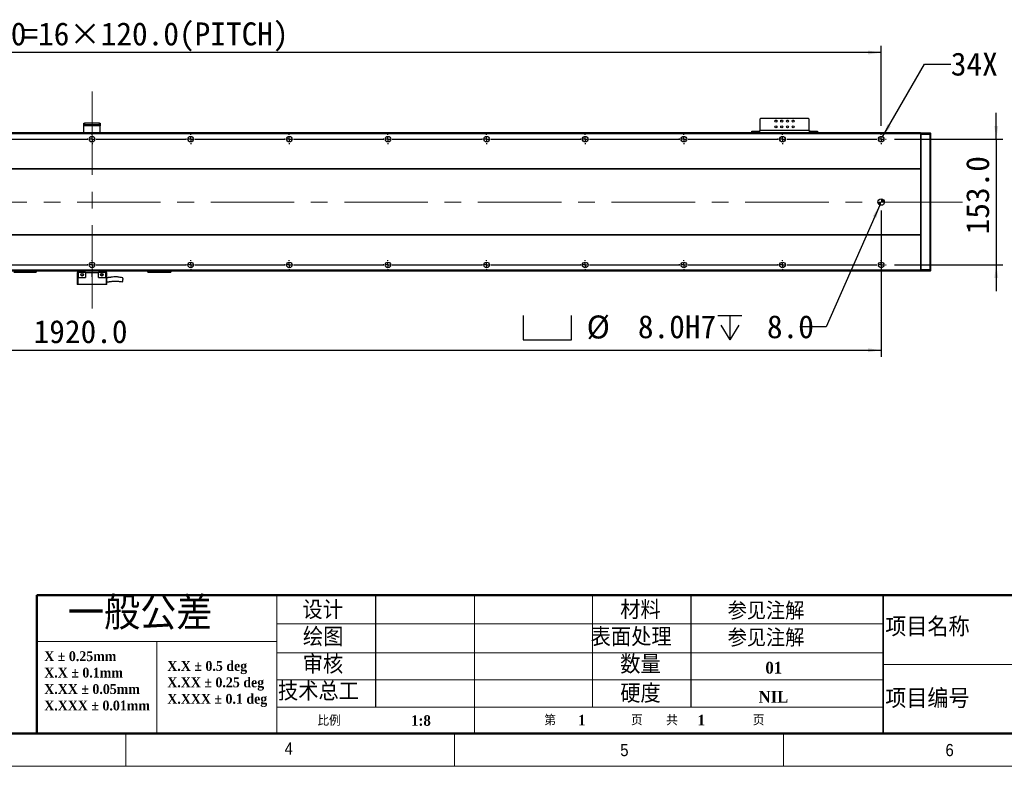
# Model space of a CAD drawing. Header units: millimetres. Extents: x 40 to 3320, y 40 to 2336.
# Tile 4 of 9: x 1151 to 2349, y 40 to 948. Entities that reach past the tile are written whole.
import ezdxf

# ---------------------------------------------------------------- set-up
doc = ezdxf.new("R2010")
doc.units = ezdxf.units.MM
doc.header["$LTSCALE"] = 8
doc.linetypes.add('CENTERX2', pattern=[20.32, 12.7, -2.54, 2.54, -2.54])
doc.layers.add('DIMNS', color=7, linetype='Continuous')
doc.styles.add('SLDTEXTSTYLE0', font='Gothic.ttf', dxfattribs={"width": 0.913})
doc.styles.add('SLDTEXTSTYLE1', font='timesbd.ttf', dxfattribs={"width": 0.933})
doc.styles.add('SLDTEXTSTYLE2', font='txt', dxfattribs={"bigfont": 'bigfont'})
doc.styles.add('SLDTEXTSTYLE3', font='txt', dxfattribs={"bigfont": 'bigfont'})
doc.styles.add('SLDTEXTSTYLE7', font='txt')
doc.dimstyles.new('SLDDIMSTYLE0', dxfattribs={"dimtxt": 28, "dimasz": 16, "dimexe": 0, "dimexo": 0.0625, "dimgap": 7, "dimtad": 2, "dimdec": 1, "dimrnd": 1e-09, "dimzin": 4, "dimdsep": 46, "dimtxsty": 'SLDTEXTSTYLE7', "dimsah": 1, "dimcen": 0.09, "dimadec": 0, "dimazin": 1, "dimtfac": 1, "dimtdec": 1, "dimtmove": 0, "dimatfit": 0, "dimfxl": 0, "dimfrac": 2, "dimtolj": 1, "dimtzin": 12, "dimarcsym": 0})
doc.dimstyles.new('SLDDIMSTYLE2', dxfattribs={"dimtxt": 28, "dimasz": 16, "dimexe": 0, "dimexo": 0.0625, "dimgap": 7, "dimtad": 0, "dimtih": 1, "dimtoh": 1, "dimdec": 1, "dimrnd": 1e-09, "dimzin": 4, "dimdsep": 46, "dimtxsty": 'SLDTEXTSTYLE7', "dimsah": 1, "dimcen": 0, "dimadec": 0, "dimazin": 1, "dimtfac": 1, "dimtdec": 1, "dimtofl": 0, "dimtmove": 0, "dimatfit": 3, "dimfxl": 0, "dimfrac": 2, "dimtolj": 1, "dimtzin": 12, "dimarcsym": 0})
doc.dimstyles.new('SLDDIMSTYLE3', dxfattribs={"dimtxt": 28, "dimasz": 16, "dimexe": 0, "dimexo": 0.0625, "dimgap": 7, "dimtad": 2, "dimdec": 1, "dimrnd": 1e-09, "dimzin": 4, "dimdsep": 46, "dimtxsty": 'SLDTEXTSTYLE7', "dimsah": 1, "dimcen": 0.09, "dimadec": 0, "dimazin": 1, "dimtfac": 1, "dimtdec": 1, "dimtofl": 0, "dimtmove": 0, "dimatfit": 3, "dimfxl": 0, "dimfrac": 2, "dimtolj": 1, "dimtzin": 12, "dimarcsym": 0})
doc.dimstyles.new('SLDDIMSTYLE6', dxfattribs={"dimtxt": 28, "dimasz": 16, "dimexe": 0, "dimexo": 0.0625, "dimgap": 7, "dimtad": 0, "dimtih": 1, "dimtoh": 1, "dimdec": 1, "dimrnd": 1e-09, "dimzin": 12, "dimdsep": 46, "dimtxsty": 'SLDTEXTSTYLE7', "dimsah": 1, "dimcen": 0, "dimadec": 0, "dimazin": 3, "dimtfac": 1, "dimtdec": 1, "dimtofl": 0, "dimtmove": 0, "dimatfit": 3, "dimfxl": 0, "dimfrac": 2, "dimtolj": 1, "dimtzin": 12, "dimarcsym": 0})

# ---------------------------------------------------------------- blocks, each defined once
blk = doc.blocks.new('SW_NOTE_0')
at = {"color": 0, "linetype": 'Continuous', "lineweight": 0, "char_height": 12, "attachment_point": 1, "style": 'SLDTEXTSTYLE1'}
for s, insert in [('X.X ± 0.5 deg', (0, 15.8)), ('X.XX ± 0.25 deg', (0, -4.2)), ('X.XXX ± 0.1 deg', (0, -24.2))]:
    blk.add_mtext(s, dxfattribs=dict(at, insert=insert))
blk = doc.blocks.new('SW_NOTE_1')
at = {"color": 0, "linetype": 'Continuous', "lineweight": 0, "char_height": 12, "attachment_point": 1, "style": 'SLDTEXTSTYLE1'}
for s, insert in [('X ± 0.25mm ', (0, 15.8)), ('X.X ± 0.1mm', (0, -4.2))]:
    blk.add_mtext(s, dxfattribs=dict(at, insert=insert))
blk = doc.blocks.new('SW_NOTE_2')
at = {"color": 0, "linetype": 'Continuous', "lineweight": 0, "char_height": 12, "attachment_point": 1, "style": 'SLDTEXTSTYLE1'}
for s, insert in [('X.XX ± 0.05mm', (0, 15.8)), ('X.XXX ± 0.01mm', (0, -4.2))]:
    blk.add_mtext(s, dxfattribs=dict(at, insert=insert))
blk = doc.blocks.new('_D_19')
at = {"layer": 'DIMNS'}
for p, q in [((2200.7, 805.8), (2251.7, 894.1)), ((2251.7, 894.1), (2283.7, 894.1))]:
    blk.add_line(p, q, dxfattribs=at)
blk.add_solid([(2200.7, 805.8), (2210.8, 818.5), (2206.6, 820.9)], dxfattribs=at)
at = {"layer": 'DIMNS', "char_height": 28, "attachment_point": 1, "style": 'SLDTEXTSTYLE7'}
for s, insert in [('34X ', (2283.7, 908.2)), ('%%c', (2356.6, 907.9)), (' 6.8 THROUGH HOLE', (2399.8, 908.2))]:
    blk.add_mtext(s, dxfattribs=dict(at, insert=insert))
blk = doc.blocks.new('SW_SYMBOL_HOLE_SPOT')
at = {"layer": 'DIMNS', "color": 0}
for p, q in [((0, 7000), (0, 600)), ((12800, 600), (12800, 7000)), ((0, 600), (12800, 600))]:
    blk.add_line(p, q, dxfattribs=at)
blk = doc.blocks.new('SW_SYMBOL_HOLE_DEPTH')
at = {"layer": 'DIMNS', "color": 0}
for p, q in [((0, 7000), (6400, 7000)), ((3200, 7000), (3200, 600)), ((800, 4440), (3200, 600)), ((5600, 4440), (3200, 600))]:
    blk.add_line(p, q, dxfattribs=at)
blk = doc.blocks.new('_D_20')
at = {"layer": 'DIMNS'}
for p, q in [((2197.4, 722.7), (2132, 574.6)), ((2132, 574.6), (2100, 574.6))]:
    blk.add_line(p, q, dxfattribs=at)
blk.add_solid([(2197.4, 722.7), (2188.7, 709), (2193.1, 707.1)], dxfattribs=at)
at = {"layer": 'DIMNS', "xscale": 0.004592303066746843, "yscale": 0.004592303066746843, "zscale": 0.004592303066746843}
for name, p in [('SW_SYMBOL_HOLE_SPOT', (1763.3, 556)), ('SW_SYMBOL_HOLE_DEPTH', (2000.1, 556))]:
    blk.add_blockref(name, p, dxfattribs=at)
at = {"layer": 'DIMNS', "char_height": 28, "attachment_point": 1, "style": 'SLDTEXTSTYLE7'}
for s, insert in [('%%c', (1840.7, 588.4)), (' 8.0H7 ', (1884, 588.7)), (' 8.0', (2041, 588.7))]:
    blk.add_mtext(s, dxfattribs=dict(at, insert=insert))
blk = doc.blocks.new('_D_21')
at = {"layer": 'DIMNS'}
for p, q in [((279, 709.7), (279, 538.1)), ((2199, 716.2), (2199, 538.1)), ((279, 546.1), (2199, 546.1))]:
    blk.add_line(p, q, dxfattribs=at)
for points in [[(279, 546.1), (295, 543.7), (295, 548.5)], [(2199, 546.1), (2183, 548.5), (2183, 543.7)]]:
    blk.add_solid(points, dxfattribs=at)
at = {"layer": 'DIMNS', "insert": (1167.9, 582.8), "char_height": 28, "attachment_point": 1, "style": 'SLDTEXTSTYLE7'}
blk.add_mtext('1920.0', dxfattribs=at)
blk = doc.blocks.new('_D_22')
at = {"layer": 'DIMNS'}
for p, q in [((2339, 802.9), (2339, 834.9)), ((2215.1, 802.9), (2347, 802.9)), ((2339, 802.9), (2339, 649.9)), ((2215.1, 649.9), (2347, 649.9)), ((2339, 649.9), (2339, 617.9))]:
    blk.add_line(p, q, dxfattribs=at)
for points in [[(2339, 802.9), (2341.4, 818.9), (2336.6, 818.9)], [(2339, 649.9), (2336.6, 633.9), (2341.4, 633.9)]]:
    blk.add_solid(points, dxfattribs=at)
at = {"layer": 'DIMNS', "insert": (2302.3, 687), "char_height": 28, "attachment_point": 1, "rotation": 90, "style": 'SLDTEXTSTYLE7'}
blk.add_mtext('153.0', dxfattribs=at)
blk = doc.blocks.new('_D_23')
at = {"layer": 'DIMNS'}
for p, q in [((279, 819), (279, 916.2)), ((2199, 819), (2199, 916.2)), ((2199, 908.2), (279, 908.2))]:
    blk.add_line(p, q, dxfattribs=at)
for points in [[(279, 908.2), (295, 905.8), (295, 910.6)], [(2199, 908.2), (2183, 910.6), (2183, 905.8)]]:
    blk.add_solid(points, dxfattribs=at)
at = {"layer": 'DIMNS', "char_height": 28, "attachment_point": 1, "style": 'SLDTEXTSTYLE7'}
for s, insert in [('=16×120.0(PITCH)', (1154.3, 944.9)), ('1920.0', (1044.9, 944.9))]:
    blk.add_mtext(s, dxfattribs=dict(at, insert=insert))
blk = doc.blocks.new('SW_CENTERMARKSYMBOL_1')
at = {"layer": 'DIMNS', "color": 0}
for p, q in [((845.08, 0), (954.92, 0)), ((954.92, 0), (954.06, 0)), ((960, 0), (957.46, 0)), ((960, 0), (957.46, 0)), ((960, 0), (957.46, 0)), ((960, 0), (957.46, 0)), ((960, 0), (957.46, 0)), ((960, 0), (957.46, 0)), ((960, 0), (957.46, 0)), ((960, 0), (957.46, 0)), ((960, 0), (957.46, 0)), ((960, 5.08), (960, 5.94)), ((960, 0), (960, 2.54)), ((960, 0), (960, 2.54)), ((960, 0), (960, 2.54)), ((960, 0), (960, 2.54)), ((960, 0), (960, 2.54)), ((960, 0), (960, 2.54)), ((960, 0), (960, 2.54)), ((960, 0), (960, 2.54)), ((960, 0), (960, 2.54)), ((960, 0), (960, -2.54)), ((960, 0), (962.54, 0)), ((960, 0), (960, -2.54)), ((960, 0), (962.54, 0)), ((960, 0), (960, -2.54)), ((960, 0), (962.54, 0)), ((960, 0), (960, -2.54)), ((960, 0), (962.54, 0)), ((960, 0), (960, -2.54)), ((960, 0), (962.54, 0)), ((960, 0), (960, -2.54)), ((960, 0), (962.54, 0)), ((960, 0), (960, -2.54)), ((960, 0), (962.54, 0)), ((960, 0), (960, -2.54)), ((960, 0), (962.54, 0)), ((960, 0), (960, -2.54)), ((960, 0), (962.54, 0)), ((965.08, 0), (965.94, 0)), ((965.08, 0), (1074.92, 0)), ((1074.92, 0), (1074.06, 0)), ((1080, 0), (1077.46, 0)), ((1080, 0), (1077.46, 0)), ((1080, 0), (1077.46, 0)), ((1080, 0), (1077.46, 0)), ((1080, 0), (1077.46, 0)), ((1080, 0), (1077.46, 0)), ((1080, 0), (1077.46, 0)), ((1080, 0), (1077.46, 0)), ((1080, 5.08), (1080, 5.94)), ((1080, 0), (1080, 2.54)), ((1080, 0), (1080, 2.54)), ((1080, 0), (1080, 2.54)), ((1080, 0), (1080, 2.54)), ((1080, 0), (1080, 2.54)), ((1080, 0), (1080, 2.54)), ((1080, 0), (1080, 2.54)), ((1080, 0), (1080, 2.54)), ((1080, 0), (1080, -2.54)), ((1080, 0), (1082.54, 0)), ((1080, 0), (1080, -2.54)), ((1080, 0), (1082.54, 0)), ((1080, 0), (1080, -2.54)), ((1080, 0), (1082.54, 0)), ((1080, 0), (1080, -2.54)), ((1080, 0), (1082.54, 0)), ((1080, 0), (1080, -2.54)), ((1080, 0), (1082.54, 0)), ((1080, 0), (1080, -2.54)), ((1080, 0), (1082.54, 0)), ((1080, 0), (1080, -2.54)), ((1080, 0), (1082.54, 0)), ((1080, 0), (1080, -2.54)), ((1080, 0), (1082.54, 0)), ((1085.08, 0), (1085.94, 0)), ((1085.08, 0), (1194.92, 0)), ((1194.92, 0), (1194.06, 0)), ((1200, 0), (1197.46, 0)), ((1200, 0), (1197.46, 0)), ((1200, 0), (1197.46, 0)), ((1200, 0), (1197.46, 0)), ((1200, 0), (1197.46, 0)), ((1200, 0), (1197.46, 0)), ((1200, 0), (1197.46, 0)), ((1200, 5.08), (1200, 5.94)), ((1200, 0), (1200, 2.54)), ((1200, 0), (1200, 2.54)), ((1200, 0), (1200, 2.54)), ((1200, 0), (1200, 2.54)), ((1200, 0), (1200, 2.54)), ((1200, 0), (1200, 2.54)), ((1200, 0), (1200, 2.54)), ((1200, 0), (1200, -2.54)), ((1200, 0), (1202.54, 0)), ((1200, 0), (1200, -2.54)), ((1200, 0), (1202.54, 0)), ((1200, 0), (1200, -2.54)), ((1200, 0), (1202.54, 0)), ((1200, 0), (1200, -2.54)), ((1200, 0), (1202.54, 0)), ((1200, 0), (1200, -2.54)), ((1200, 0), (1202.54, 0)), ((1200, 0), (1200, -2.54)), ((1200, 0), (1202.54, 0)), ((1200, 0), (1200, -2.54)), ((1200, 0), (1202.54, 0)), ((1205.08, 0), (1205.94, 0)), ((1205.08, 0), (1314.92, 0)), ((1314.92, 0), (1314.06, 0)), ((1320, 0), (1317.46, 0)), ((1320, 0), (1317.46, 0)), ((1320, 0), (1317.46, 0)), ((1320, 0), (1317.46, 0)), ((1320, 0), (1317.46, 0)), ((1320, 0), (1317.46, 0)), ((1320, 5.08), (1320, 5.94)), ((1320, 0), (1320, 2.54)), ((1320, 0), (1320, 2.54)), ((1320, 0), (1320, 2.54)), ((1320, 0), (1320, 2.54)), ((1320, 0), (1320, 2.54)), ((1320, 0), (1320, 2.54)), ((1320, 0), (1320, -2.54)), ((1320, 0), (1322.54, 0)), ((1320, 0), (1320, -2.54)), ((1320, 0), (1322.54, 0)), ((1320, 0), (1320, -2.54)), ((1320, 0), (1322.54, 0)), ((1320, 0), (1320, -2.54)), ((1320, 0), (1322.54, 0)), ((1320, 0), (1320, -2.54)), ((1320, 0), (1322.54, 0)), ((1320, 0), (1320, -2.54)), ((1320, 0), (1322.54, 0)), ((1325.08, 0), (1325.94, 0)), ((1325.08, 0), (1434.92, 0)), ((1434.92, 0), (1434.06, 0)), ((1440, 0), (1437.46, 0)), ((1440, 0), (1437.46, 0)), ((1440, 0), (1437.46, 0)), ((1440, 0), (1437.46, 0)), ((1440, 0), (1437.46, 0)), ((1440, 5.08), (1440, 5.94)), ((1440, 0), (1440, 2.54)), ((1440, 0), (1440, 2.54)), ((1440, 0), (1440, 2.54)), ((1440, 0), (1440, 2.54)), ((1440, 0), (1440, 2.54)), ((1440, 0), (1440, -2.54)), ((1440, 0), (1442.54, 0)), ((1440, 0), (1440, -2.54)), ((1440, 0), (1442.54, 0)), ((1440, 0), (1440, -2.54)), ((1440, 0), (1442.54, 0)), ((1440, 0), (1440, -2.54)), ((1440, 0), (1442.54, 0)), ((1440, 0), (1440, -2.54)), ((1440, 0), (1442.54, 0)), ((1445.08, 0), (1445.94, 0)), ((1445.08, 0), (1554.92, 0)), ((1554.92, 0), (1554.06, 0)), ((1560, 0), (1557.46, 0)), ((1560, 0), (1557.46, 0)), ((1560, 0), (1557.46, 0)), ((1560, 0), (1557.46, 0)), ((1560, 5.08), (1560, 5.94)), ((1560, 0), (1560, 2.54)), ((1560, 0), (1560, 2.54)), ((1560, 0), (1560, 2.54)), ((1560, 0), (1560, 2.54)), ((1560, 0), (1560, -2.54)), ((1560, 0), (1562.54, 0)), ((1560, 0), (1560, -2.54)), ((1560, 0), (1562.54, 0)), ((1560, 0), (1560, -2.54)), ((1560, 0), (1562.54, 0)), ((1560, 0), (1560, -2.54)), ((1560, 0), (1562.54, 0)), ((1565.08, 0), (1565.94, 0)), ((1565.08, 0), (1674.92, 0)), ((1674.92, 0), (1674.06, 0)), ((1680, 0), (1677.46, 0)), ((1680, 0), (1677.46, 0)), ((1680, 0), (1677.46, 0)), ((1680, 5.08), (1680, 5.94)), ((1680, 0), (1680, 2.54)), ((1680, 0), (1680, 2.54)), ((1680, 0), (1680, 2.54)), ((1680, 0), (1680, -2.54)), ((1680, 0), (1682.54, 0)), ((1680, 0), (1680, -2.54)), ((1680, 0), (1682.54, 0)), ((1680, 0), (1680, -2.54)), ((1680, 0), (1682.54, 0)), ((1685.08, 0), (1685.94, 0)), ((1685.08, 0), (1794.92, 0)), ((1794.92, 0), (1794.06, 0)), ((1800, 0), (1797.46, 0)), ((1800, 0), (1797.46, 0)), ((1800, 5.08), (1800, 5.94)), ((1800, 0), (1800, 2.54)), ((1800, 0), (1800, 2.54)), ((1800, 0), (1800, -2.54)), ((1800, 0), (1802.54, 0)), ((1800, 0), (1800, -2.54)), ((1800, 0), (1802.54, 0)), ((1805.08, 0), (1805.94, 0)), ((1805.08, 0), (1914.92, 0)), ((1920, 0), (1917.46, 0)), ((1920, 5.08), (1920, 5.94)), ((1920, 0), (1920, 2.54)), ((1920, 0), (1920, -2.54)), ((1920, 0), (1922.54, 0)), ((1925.08, 0), (1925.94, 0)), ((960, -5.08), (960, -5.94)), ((1080, -5.08), (1080, -5.94)), ((1200, -5.08), (1200, -5.94)), ((1320, -5.08), (1320, -5.94)), ((1440, -5.08), (1440, -5.94)), ((1560, -5.08), (1560, -5.94)), ((1680, -5.08), (1680, -5.94)), ((1800, -5.08), (1800, -5.94)), ((1920, -5.08), (1920, -5.94))]:
    blk.add_line(p, q, dxfattribs=at)
blk = doc.blocks.new('SW_CENTERMARKSYMBOL_2')
at = {"layer": 'DIMNS', "color": 0}
for p, q in [((845.08, 0), (954.92, 0)), ((954.92, 0), (954.06, 0)), ((960, 0), (957.46, 0)), ((960, 0), (957.46, 0)), ((960, 0), (957.46, 0)), ((960, 0), (957.46, 0)), ((960, 0), (957.46, 0)), ((960, 0), (957.46, 0)), ((960, 0), (957.46, 0)), ((960, 0), (957.46, 0)), ((960, 0), (957.46, 0)), ((960, 5.08), (960, 5.94)), ((960, 0), (960, 2.54)), ((960, 0), (960, 2.54)), ((960, 0), (960, 2.54)), ((960, 0), (960, 2.54)), ((960, 0), (960, 2.54)), ((960, 0), (960, 2.54)), ((960, 0), (960, 2.54)), ((960, 0), (960, 2.54)), ((960, 0), (960, 2.54)), ((960, 0), (960, -2.54)), ((960, 0), (962.54, 0)), ((960, 0), (960, -2.54)), ((960, 0), (962.54, 0)), ((960, 0), (960, -2.54)), ((960, 0), (962.54, 0)), ((960, 0), (960, -2.54)), ((960, 0), (962.54, 0)), ((960, 0), (960, -2.54)), ((960, 0), (962.54, 0)), ((960, 0), (960, -2.54)), ((960, 0), (962.54, 0)), ((960, 0), (960, -2.54)), ((960, 0), (962.54, 0)), ((960, 0), (960, -2.54)), ((960, 0), (962.54, 0)), ((960, 0), (960, -2.54)), ((960, 0), (962.54, 0)), ((965.08, 0), (965.94, 0)), ((965.08, 0), (1074.92, 0)), ((1074.92, 0), (1074.06, 0)), ((1080, 0), (1077.46, 0)), ((1080, 0), (1077.46, 0)), ((1080, 0), (1077.46, 0)), ((1080, 0), (1077.46, 0)), ((1080, 0), (1077.46, 0)), ((1080, 0), (1077.46, 0)), ((1080, 0), (1077.46, 0)), ((1080, 0), (1077.46, 0)), ((1080, 5.08), (1080, 5.94)), ((1080, 0), (1080, 2.54)), ((1080, 0), (1080, 2.54)), ((1080, 0), (1080, 2.54)), ((1080, 0), (1080, 2.54)), ((1080, 0), (1080, 2.54)), ((1080, 0), (1080, 2.54)), ((1080, 0), (1080, 2.54)), ((1080, 0), (1080, 2.54)), ((1080, 0), (1080, -2.54)), ((1080, 0), (1082.54, 0)), ((1080, 0), (1080, -2.54)), ((1080, 0), (1082.54, 0)), ((1080, 0), (1080, -2.54)), ((1080, 0), (1082.54, 0)), ((1080, 0), (1080, -2.54)), ((1080, 0), (1082.54, 0)), ((1080, 0), (1080, -2.54)), ((1080, 0), (1082.54, 0)), ((1080, 0), (1080, -2.54)), ((1080, 0), (1082.54, 0)), ((1080, 0), (1080, -2.54)), ((1080, 0), (1082.54, 0)), ((1080, 0), (1080, -2.54)), ((1080, 0), (1082.54, 0)), ((1085.08, 0), (1085.94, 0)), ((1085.08, 0), (1194.92, 0)), ((1194.92, 0), (1194.06, 0)), ((1200, 0), (1197.46, 0)), ((1200, 0), (1197.46, 0)), ((1200, 0), (1197.46, 0)), ((1200, 0), (1197.46, 0)), ((1200, 0), (1197.46, 0)), ((1200, 0), (1197.46, 0)), ((1200, 0), (1197.46, 0)), ((1200, 5.08), (1200, 5.94)), ((1200, 0), (1200, 2.54)), ((1200, 0), (1200, 2.54)), ((1200, 0), (1200, 2.54)), ((1200, 0), (1200, 2.54)), ((1200, 0), (1200, 2.54)), ((1200, 0), (1200, 2.54)), ((1200, 0), (1200, 2.54)), ((1200, 0), (1200, -2.54)), ((1200, 0), (1202.54, 0)), ((1200, 0), (1200, -2.54)), ((1200, 0), (1202.54, 0)), ((1200, 0), (1200, -2.54)), ((1200, 0), (1202.54, 0)), ((1200, 0), (1200, -2.54)), ((1200, 0), (1202.54, 0)), ((1200, 0), (1200, -2.54)), ((1200, 0), (1202.54, 0)), ((1200, 0), (1200, -2.54)), ((1200, 0), (1202.54, 0)), ((1200, 0), (1200, -2.54)), ((1200, 0), (1202.54, 0)), ((1205.08, 0), (1205.94, 0)), ((1205.08, 0), (1314.92, 0)), ((1314.92, 0), (1314.06, 0)), ((1320, 0), (1317.46, 0)), ((1320, 0), (1317.46, 0)), ((1320, 0), (1317.46, 0)), ((1320, 0), (1317.46, 0)), ((1320, 0), (1317.46, 0)), ((1320, 0), (1317.46, 0)), ((1320, 5.08), (1320, 5.94)), ((1320, 0), (1320, 2.54)), ((1320, 0), (1320, 2.54)), ((1320, 0), (1320, 2.54)), ((1320, 0), (1320, 2.54)), ((1320, 0), (1320, 2.54)), ((1320, 0), (1320, 2.54)), ((1320, 0), (1320, -2.54)), ((1320, 0), (1322.54, 0)), ((1320, 0), (1320, -2.54)), ((1320, 0), (1322.54, 0)), ((1320, 0), (1320, -2.54)), ((1320, 0), (1322.54, 0)), ((1320, 0), (1320, -2.54)), ((1320, 0), (1322.54, 0)), ((1320, 0), (1320, -2.54)), ((1320, 0), (1322.54, 0)), ((1320, 0), (1320, -2.54)), ((1320, 0), (1322.54, 0)), ((1325.08, 0), (1325.94, 0)), ((1325.08, 0), (1434.92, 0)), ((1434.92, 0), (1434.06, 0)), ((1440, 0), (1437.46, 0)), ((1440, 0), (1437.46, 0)), ((1440, 0), (1437.46, 0)), ((1440, 0), (1437.46, 0)), ((1440, 0), (1437.46, 0)), ((1440, 5.08), (1440, 5.94)), ((1440, 0), (1440, 2.54)), ((1440, 0), (1440, 2.54)), ((1440, 0), (1440, 2.54)), ((1440, 0), (1440, 2.54)), ((1440, 0), (1440, 2.54)), ((1440, 0), (1440, -2.54)), ((1440, 0), (1442.54, 0)), ((1440, 0), (1440, -2.54)), ((1440, 0), (1442.54, 0)), ((1440, 0), (1440, -2.54)), ((1440, 0), (1442.54, 0)), ((1440, 0), (1440, -2.54)), ((1440, 0), (1442.54, 0)), ((1440, 0), (1440, -2.54)), ((1440, 0), (1442.54, 0)), ((1445.08, 0), (1445.94, 0)), ((1445.08, 0), (1554.92, 0)), ((1554.92, 0), (1554.06, 0)), ((1560, 0), (1557.46, 0)), ((1560, 0), (1557.46, 0)), ((1560, 0), (1557.46, 0)), ((1560, 0), (1557.46, 0)), ((1560, 5.08), (1560, 5.94)), ((1560, 0), (1560, 2.54)), ((1560, 0), (1560, 2.54)), ((1560, 0), (1560, 2.54)), ((1560, 0), (1560, 2.54)), ((1560, 0), (1560, -2.54)), ((1560, 0), (1562.54, 0)), ((1560, 0), (1560, -2.54)), ((1560, 0), (1562.54, 0)), ((1560, 0), (1560, -2.54)), ((1560, 0), (1562.54, 0)), ((1560, 0), (1560, -2.54)), ((1560, 0), (1562.54, 0)), ((1565.08, 0), (1565.94, 0)), ((1565.08, 0), (1674.92, 0)), ((1674.92, 0), (1674.06, 0)), ((1680, 0), (1677.46, 0)), ((1680, 0), (1677.46, 0)), ((1680, 0), (1677.46, 0)), ((1680, 5.08), (1680, 5.94)), ((1680, 0), (1680, 2.54)), ((1680, 0), (1680, 2.54)), ((1680, 0), (1680, 2.54)), ((1680, 0), (1680, -2.54)), ((1680, 0), (1682.54, 0)), ((1680, 0), (1680, -2.54)), ((1680, 0), (1682.54, 0)), ((1680, 0), (1680, -2.54)), ((1680, 0), (1682.54, 0)), ((1685.08, 0), (1685.94, 0)), ((1685.08, 0), (1794.92, 0)), ((1794.92, 0), (1794.06, 0)), ((1800, 0), (1797.46, 0)), ((1800, 0), (1797.46, 0)), ((1800, 5.08), (1800, 5.94)), ((1800, 0), (1800, 2.54)), ((1800, 0), (1800, 2.54)), ((1800, 0), (1800, -2.54)), ((1800, 0), (1802.54, 0)), ((1800, 0), (1800, -2.54)), ((1800, 0), (1802.54, 0)), ((1805.08, 0), (1805.94, 0)), ((1805.08, 0), (1914.92, 0)), ((1920, 0), (1917.46, 0)), ((1920, 5.08), (1920, 5.94)), ((1920, 0), (1920, 2.54)), ((1920, 0), (1920, -2.54)), ((1920, 0), (1922.54, 0)), ((1925.08, 0), (1925.94, 0)), ((960, -5.08), (960, -5.94)), ((1080, -5.08), (1080, -5.94)), ((1200, -5.08), (1200, -5.94)), ((1320, -5.08), (1320, -5.94)), ((1440, -5.08), (1440, -5.94)), ((1560, -5.08), (1560, -5.94)), ((1680, -5.08), (1680, -5.94)), ((1800, -5.08), (1800, -5.94)), ((1920, -5.08), (1920, -5.94))]:
    blk.add_line(p, q, dxfattribs=at)
blk = doc.blocks.new('SW_DOWELSYMBOL_4')
at = {"linetype": 'Continuous', "lineweight": 18}
h = blk.add_hatch(color=0, dxfattribs=at)
edge = h.paths.add_edge_path(flags=0)
edge.add_arc((0, 0), 4, 180, 270)
edge.add_line((0, -4), (0, 0))
edge.add_line((0, 0), (-4, 0))
h = blk.add_hatch(color=0, dxfattribs=at)
edge = h.paths.add_edge_path(flags=0)
edge.add_arc((0, 0), 4, 0, 90)
edge.add_line((0, 4), (0, 0))
edge.add_line((0, 0), (4, 0))
at = {"layer": 'DIMNS', "color": 0}
blk.add_circle((0, 0), 4, dxfattribs=at)

msp = doc.modelspace()

# ---------------------------------------------------------------- linework, layer by layer
at = {"color": 7, "linetype": 'Continuous', "lineweight": 25}
for p, q in [((2052.4890955, 828.1520988), (2051.4891084, 827.1520968)), ((2051.4891084, 827.1520968), (2051.4891084, 813.3520941)), ((2110.4891237, 828.1520988), (2052.4890955, 828.1520988)), ((2111.4891108, 827.1520968), (2110.4891237, 828.1520988)), ((2111.4891108, 813.3520941), (2111.4891108, 827.1520968)), ((1228.9891086, 820.3520934), (1228.9891086, 822.3520975)), ((1228.9891086, 822.3520975), (1229.9891088, 822.3520975)), ((1229.9891088, 820.3520934), (1228.9891086, 820.3520934)), ((1228.9891086, 818.8520978), (1228.9891086, 820.3520934)), ((1248.9891082, 818.8520978), (1228.9891086, 818.8520978)), ((1228.9891086, 810.3520955), (1228.9891086, 818.8520978)), ((1229.9891088, 822.3520975), (1229.9891088, 820.3520934)), ((1247.989108, 822.3520975), (1229.9891088, 822.3520975)), ((1247.989108, 820.3520934), (1229.9891088, 820.3520934)), ((1247.989108, 820.3520934), (1247.989108, 822.3520975)), ((1247.989108, 822.3520975), (1248.9891082, 822.3520975)), ((1248.9891082, 820.3520934), (1247.989108, 820.3520934)), ((1248.9891082, 822.3520975), (1248.9891082, 820.3520934)), ((1248.9891082, 820.3520934), (1248.9891082, 818.8520978)), ((1248.9891082, 810.3520955), (1248.9891082, 818.8520978)), ((2246.9891246, 810.3520955), (230.9890922, 810.3520955)), ((2246.9891246, 809.3520935), (230.9890922, 809.3520935)), ((2041.489118, 810.3520955), (2041.489118, 812.3520996)), ((2041.489118, 812.3520996), (2042.4891051, 812.3520996)), ((2042.4891051, 812.3520996), (2042.4891051, 810.3520955)), ((2042.4891051, 812.3520996), (2050.4891213, 812.3520996)), ((2050.4891213, 812.3520996), (2050.4891213, 810.3520955)), ((2051.4891084, 812.3520996), (2050.4891213, 812.3520996)), ((2111.4891108, 813.3520941), (2051.4891084, 813.3520941)), ((2051.4891084, 810.3520955), (2051.4891084, 813.3520941)), ((2111.4891108, 813.3520941), (2111.4891108, 810.3520955)), ((2112.4890979, 812.3520996), (2111.4891108, 812.3520996)), ((2112.4890979, 812.3520996), (2112.4890979, 810.3520955)), ((2112.4890979, 812.3520996), (2120.4891141, 812.3520996)), ((2120.4891141, 810.3520955), (2120.4891141, 812.3520996)), ((2120.4891141, 812.3520996), (2121.4891013, 812.3520996)), ((2121.4891013, 812.3520996), (2121.4891013, 810.3520955)), ((2246.9891246, 810.0520979), (2247.2890552, 810.3520955)), ((2246.9891246, 810.3520955), (2246.9891246, 809.3520935)), ((2246.9891246, 809.3520935), (2246.9891246, 766.8520968)), ((2246.9891246, 808.2278307), (2247.2890552, 808.3520989)), ((2247.2890552, 810.3520955), (2247.2890552, 808.3520989)), ((2247.2890552, 810.3520955), (2258.6891588, 810.3520955)), ((2247.2890552, 808.3520989), (2247.2890552, 644.3520944)), ((2258.6891588, 808.3520989), (2247.2890552, 808.3520989)), ((2258.6891588, 808.3520989), (2258.6891588, 810.3520955)), ((2258.9890893, 810.0520979), (2258.6891588, 810.3520955)), ((2258.6891588, 644.3520944), (2258.6891588, 808.3520989)), ((2258.9890893, 808.2278307), (2258.6891588, 808.3520989)), ((2258.9890893, 810.0520979), (2258.9890893, 808.2278307)), ((2258.9890893, 808.2278307), (2258.9890893, 644.4763626)), ((2246.9891246, 766.8520968), (230.9890922, 766.8520968)), ((2246.9891246, 766.8520968), (2246.9891246, 766.3520957)), ((2246.9891246, 766.3520957), (230.9890922, 766.3520957)), ((2246.9891246, 766.3520957), (2246.9891246, 686.3520975)), ((2246.9891246, 686.3520975), (230.9890922, 686.3520975)), ((2246.9891246, 685.8520965), (230.9890922, 685.8520965)), ((2246.9891246, 686.3520975), (2246.9891246, 685.8520965)), ((2246.9891246, 685.8520965), (2246.9891246, 643.3520998)), ((2246.9891246, 643.3520998), (230.9890922, 643.3520998)), ((2246.9891246, 642.3520978), (230.9890922, 642.3520978)), ((1143.9891096, 641.1520998), (1169.9891101, 641.1520998)), ((1169.8648419, 640.8520947), (1144.1133704, 640.8520947)), ((1169.8648419, 640.8520947), (1169.9891101, 641.1520998)), ((1170.6891071, 640.8520947), (1169.8648419, 640.8520947)), ((1169.9891101, 641.1520998), (1169.9891101, 642.3520978)), ((1169.9891101, 641.1520998), (1170.9891047, 641.1520998)), ((1170.6891071, 640.8520947), (1170.9891047, 641.1520998)), ((1170.9891047, 642.3520978), (1170.9891047, 641.1520998)), ((1220.9891092, 640.4520954), (1220.9891092, 626.0520975)), ((1222.189109, 640.4520954), (1220.9891092, 640.4520954)), ((1221.9891075, 640.4520954), (1221.9891075, 642.3520978)), ((1222.189109, 640.4520954), (1222.189109, 634.4520982)), ((1230.989108, 640.4520954), (1222.189109, 640.4520954)), ((1230.989108, 640.4520954), (1238.7391084, 640.4520954)), ((1230.989108, 640.4520954), (1230.989108, 634.4520982)), ((1239.2391084, 640.4520954), (1238.7391084, 640.4520954)), ((1238.7391084, 640.4520954), (1238.7391084, 635.702097)), ((1239.2391084, 640.4520954), (1246.9891088, 640.4520954)), ((1239.2391084, 635.702097), (1239.2391084, 640.4520954)), ((1255.7891078, 640.4520954), (1246.9891088, 640.4520954)), ((1246.9891088, 634.4520982), (1246.9891088, 640.4520954)), ((1250.3672309, 638.9038126), (1250.5346352, 639.001378)), ((1250.3672309, 638.9038126), (1250.5346352, 639.001378)), ((1251.9983958, 638.5033141), (1252.1296471, 638.0993138)), ((1256.9891076, 640.4520954), (1255.7891078, 640.4520954)), ((1255.7891078, 634.4520982), (1255.7891078, 640.4520954)), ((1255.9891093, 640.4520954), (1255.9891093, 642.3520978)), ((1256.9891076, 626.0520975), (1256.9891076, 640.4520954)), ((1306.9891121, 641.1520998), (1306.9891121, 642.3520978)), ((1306.9891121, 641.1520998), (1307.2891097, 640.8520947)), ((1306.9891121, 641.1520998), (1307.9891067, 641.1520998)), ((1308.1133749, 640.8520947), (1307.2891097, 640.8520947)), ((1307.9891067, 642.3520978), (1307.9891067, 641.1520998)), ((1308.1133749, 640.8520947), (1307.9891067, 641.1520998)), ((1307.9891067, 641.1520998), (1333.9891072, 641.1520998)), ((1333.8648464, 640.8520947), (1308.1133749, 640.8520947)), ((1333.8648464, 640.8520947), (1333.9891072, 641.1520998)), ((1334.6891116, 640.8520947), (1333.8648464, 640.8520947)), ((1333.9891072, 641.1520998), (1333.9891072, 642.3520978)), ((1333.9891072, 641.1520998), (1334.9891093, 641.1520998)), ((1334.6891116, 640.8520947), (1334.9891093, 641.1520998)), ((1334.9891093, 642.3520978), (1334.9891093, 641.1520998)), ((2246.9891246, 644.4763626), (2247.2890552, 644.3520944)), ((2246.9891246, 643.3520998), (2246.9891246, 642.3520978)), ((2246.9891246, 642.6520954), (2247.2890552, 642.3520978)), ((2247.2890552, 644.3520944), (2247.2890552, 642.3520978)), ((2247.2890552, 644.3520944), (2258.6891588, 644.3520944)), ((2258.6891588, 642.3520978), (2247.2890552, 642.3520978)), ((2258.9890893, 644.4763626), (2258.6891588, 644.3520944)), ((2258.6891588, 642.3520978), (2258.6891588, 644.3520944)), ((2258.9890893, 642.6520954), (2258.6891588, 642.3520978)), ((2258.9890893, 644.4763626), (2258.9890893, 642.6520954)), ((1221.9891075, 626.0520975), (1220.9891092, 626.0520975)), ((1222.189109, 634.4520982), (1221.9891075, 634.4520982)), ((1221.9891075, 626.0520975), (1221.9891075, 634.4520982)), ((1255.9891093, 626.0520975), (1221.9891075, 626.0520975)), ((1222.189109, 634.4520982), (1230.989108, 634.4520982)), ((1246.9891088, 634.4520982), (1255.7891078, 634.4520982)), ((1255.9891093, 634.4520982), (1255.7891078, 634.4520982)), ((1255.9891093, 634.4520982), (1255.9891093, 626.0520975)), ((1256.9891076, 626.0520975), (1255.9891093, 626.0520975))]:
    msp.add_line(p, q, dxfattribs=at)
at = {"color": 7, "linetype": 'Continuous', "lineweight": 50}
for p, q in [((1171.7559834, 248), (1171.7559834, 80)), ((1171.7559834, 248), (1464, 248)), ((3280, 248), (1464, 248)), ((80, 80), (3280, 80))]:
    msp.add_line(p, q, dxfattribs=at)
at = {"color": 7, "linetype": 'Continuous', "lineweight": 18}
for p, q in [((1464, 248), (1464, 220)), ((1464, 192), (1464, 248)), ((1464, 220), (1464, 248)), ((1704.336839, 248), (1704.336839, 80)), ((1848, 248), (1848, 112.0474543)), ((1464, 192), (1464, 220)), ((1464, 213.2644636), (2201.4758613, 213.2644636)), ((1464, 192), (1171.7559834, 192)), ((1317.8779917, 192), (1317.8779917, 80)), ((1464, 192), (1464, 80)), ((1464, 178.0393756), (2201.4758613, 178.0393756)), ((2201.4758613, 164), (2674.0064972, 164)), ((1464, 145.0437235), (2201.4758613, 145.0437235)), ((2201.4758613, 112.0474543), (1464, 112.0474543)), ((80, 80), (3280, 80)), ((984, 80), (3280, 80)), ((1280, 40), (1280, 80)), ((1680, 40), (1680, 80)), ((2080, 80), (2080, 40)), ((40, 40), (3320, 40))]:
    msp.add_line(p, q, dxfattribs=at)
at = {"color": 7, "linetype": 'Continuous', "lineweight": 35}
msp.add_line((2201.4758613, 248), (2201.4758613, 80), dxfattribs=at)
at = {"color": 7, "linetype": 'Continuous', "lineweight": 25}
for centre, radius in [((2070.9891084, 824.8520966), 1.25), ((2070.9891084, 817.8520966), 1.25), ((2077.9891084, 824.8520966), 1.25), ((2077.9891084, 817.8520966), 1.25), ((2084.9891084, 824.8520966), 1.25), ((2084.9891084, 817.8520966), 1.25), ((2091.9891084, 824.8520966), 1.25), ((2091.9891084, 817.8520966), 1.25), ((1238.9891084, 802.8520966), 3.4), ((1358.9891084, 802.8520966), 3.4), ((1478.9891084, 802.8520966), 3.4), ((1598.9891084, 802.8520966), 3.4), ((1718.9891084, 802.8520966), 3.4), ((1838.9891084, 802.8520966), 3.4), ((1958.9891084, 802.8520966), 3.4), ((2078.9891084, 802.8520966), 3.4), ((2198.9891084, 802.8520966), 3.4), ((2198.9891084, 726.3520966), 4), ((1238.9891084, 649.8520966), 3.4), ((1358.9891084, 649.8520966), 3.4), ((1478.9891084, 649.8520966), 3.4), ((1598.9891084, 649.8520966), 3.4), ((1718.9891084, 649.8520966), 3.4), ((1838.9891084, 649.8520966), 3.4), ((1958.9891084, 649.8520966), 3.4), ((2078.9891084, 649.8520966), 3.4), ((2198.9891084, 649.8520966), 3.4), ((1226.9891084, 637.9520966), 1.6), ((1250.9891084, 637.9520966), 1.6)]:
    msp.add_circle(centre, radius, dxfattribs=at)
msp.add_arc((1238.9891084, 635.7020966), 0.25, 180, 0, dxfattribs=at)
for points, knots in [([(1228.1296469, 638.0993138), (1228.148914, 637.9707501), (1228.1876355, 637.7123734), (1228.0807826, 637.3221673), (1227.858645, 636.976352), (1227.5227479, 636.7098925), (1227.1048364, 636.5592769), (1226.6472138, 636.5519987), (1226.2122462, 636.6829553), (1225.9809482, 636.8651544), (1225.8722616, 636.9507696)], [0, 0, 0, 0, 0.1147392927, 0.2305936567, 0.3509275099, 0.4758266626, 0.6054529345, 0.7393996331, 0.877544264, 1, 1, 1, 1]), ([(1226.9707417, 639.2515685), (1227.1126194, 639.2245311), (1227.3957482, 639.1705757), (1227.7493056, 638.9178979), (1227.9286373, 638.6689065), (1227.9900999, 638.5230065), (1227.9983956, 638.5033141)], [0, 0, 0, 0, 0.3223195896, 0.6432156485, 0.9518440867, 1, 1, 1, 1]), ([(1250.9891085, 639.1020949), (1250.8731372, 639.09189), (1250.6411939, 639.0714802), (1250.324888, 638.9111809), (1250.0689124, 638.6712672), (1249.8965326, 638.3640101), (1249.8233969, 638.0198765), (1249.8561548, 637.6694432), (1249.9918307, 637.3447254), (1250.2180894, 637.0751634), (1250.5143999, 636.885275), (1250.8538138, 636.7922801), (1251.2055596, 636.8046552), (1251.5374999, 636.9212406), (1251.8201568, 637.1315387), (1252.0253348, 637.4161153), (1252.1438156, 637.7503434), (1252.1343699, 637.982991), (1252.1296471, 638.0993138)], [0, 0, 0, 0, 0.0624989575, 0.1249983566, 0.187497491, 0.249997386, 0.3124971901, 0.3749963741, 0.4374954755, 0.4999960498, 0.5624956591, 0.624995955, 0.687496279, 0.749996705, 0.8124972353, 0.8749975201, 0.9374992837, 1, 1, 1, 1]), ([(1252.1296471, 638.0993138), (1252.1489142, 637.9707501), (1252.1876357, 637.7123734), (1252.0807828, 637.3221674), (1251.8586452, 636.9763516), (1251.5227475, 636.7098931), (1251.1048363, 636.5592766), (1250.6472137, 636.5519989), (1250.2122459, 636.6829548), (1249.9809481, 636.8651544), (1249.8722618, 636.9507696)], [0, 0, 0, 0, 0.1147392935, 0.2305936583, 0.3509275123, 0.4758268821, 0.6054528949, 0.7393995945, 0.87754449, 1, 1, 1, 1]), ([(1250.3672309, 638.9038126), (1250.4325999, 638.9548037), (1250.512035, 639.016767), (1250.6090292, 639.031854), (1250.6262047, 639.0345256)], [0, 0, 0, 0, 0.8229222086, 1, 1, 1, 1]), ([(1250.3672309, 638.9038126), (1250.4319257, 638.9566026), (1250.4991135, 639.0114268), (1250.5813078, 639.0261919), (1250.5843576, 639.0267397)], [0, 0, 0, 0, 0.9628948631, 1, 1, 1, 1]), ([(1250.970741, 639.2515685), (1251.1126189, 639.2245311), (1251.3957479, 639.1705758), (1251.7493066, 638.9178985), (1251.9286351, 638.6689055), (1251.9900998, 638.5230065), (1251.9983958, 638.5033141)], [0, 0, 0, 0, 0.322320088, 0.6432159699, 0.951843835, 1, 1, 1, 1]), ([(1276.301657, 634.2443387), (1275.3315904, 634.3992209), (1273.5207608, 634.6883406), (1271.0519856, 635.0720026), (1268.9933286, 635.2407613), (1267.1394433, 635.2796464), (1265.1067728, 635.1989462), (1263.2754302, 634.9921247), (1261.7647592, 634.7746889), (1260.7550259, 634.6236209), (1259.7124592, 634.4721225), (1258.6496491, 634.353271), (1257.7318014, 634.2758224), (1257.1825209, 634.3091725), (1256.9891076, 634.3209158)], [0, 0, 0, 0, 0.1557748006, 0.290785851, 0.3967691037, 0.4749905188, 0.5735893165, 0.7047465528, 0.7546890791, 0.8070867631, 0.861207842, 0.9159543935, 0.9704057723, 1, 1, 1, 1]), ([(1256.9891076, 629.33571), (1257.2242675, 629.327294), (1257.9420898, 629.3016044), (1259.0874191, 629.3897742), (1260.7688733, 629.5829264), (1262.4681075, 629.8515518), (1264.1448989, 630.0814985), (1265.5930311, 630.2268005), (1267.2796939, 630.3123889), (1269.1900101, 630.2494958), (1271.2279005, 630.0252652), (1273.3374792, 629.6679388), (1274.884528, 629.4305253), (1275.7308941, 629.3006401)], [0, 0, 0, 0, 0.0368684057, 0.1125403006, 0.178518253, 0.3028056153, 0.3842704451, 0.4445288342, 0.5302874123, 0.6473394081, 0.7447469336, 0.860355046, 1, 1, 1, 1]), ([(1275.7365119, 629.3453287), (1275.7710333, 629.3313645), (1275.8690704, 629.291708), (1276.061754, 629.5585315), (1276.2762603, 630.0570645), (1276.4639137, 630.7537104), (1276.6040979, 631.5601713), (1276.6816517, 632.3993574), (1276.6857584, 633.1793576), (1276.6123263, 633.7954426), (1276.4804156, 634.1837033), (1276.3574506, 634.2140981), (1276.3014521, 634.22794)], [0, 0, 0, 0, 0.0574059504, 0.16302634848, 0.26646652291, 0.3699768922, 0.4747880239, 0.58158501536, 0.69023197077, 0.79977563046, 0.90881749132, 1, 1, 1, 1])]:
    msp.add_open_spline(points, degree=3, knots=knots, dxfattribs=at)
at = {"layer": 'DIMNS', "linetype": 'CENTERX2', "lineweight": 18}
for p, q in [((1238.9891084, 860.8520966), (1238.9891084, 591.8520966)), ((2297.7891084, 726.3520966), (180.1891084, 726.3520966))]:
    msp.add_line(p, q, dxfattribs=at)
at = {"layer": 'DIMNS', "color": 7}
for p, q in [((1584.2007008, 112.0474543), (1584.2007008, 248)), ((1967.4614906, 248), (1967.4614906, 112.0474543))]:
    msp.add_line(p, q, dxfattribs=at)

# ---------------------------------------------------------------- block references
at = {"color": 7, "linetype": 'Continuous', "lineweight": 0}
for name, p in [('SW_NOTE_1', (1180.8686615, 164.1737335)), ('SW_NOTE_0', (1330.5570432, 152.3120833)), ('SW_NOTE_2', (1180.8686615, 124.1737344))]:
    msp.add_blockref(name, p, dxfattribs=at)
at = {"layer": 'DIMNS'}
for name, p in [('SW_CENTERMARKSYMBOL_1', (278.9891084, 802.8520966)), ('SW_DOWELSYMBOL_4', (2198.9891084, 726.3520966)), ('SW_CENTERMARKSYMBOL_2', (278.9891084, 649.8520966))]:
    msp.add_blockref(name, p, dxfattribs=at)

# ---------------------------------------------------------------- texts
at = {"color": 7, "linetype": 'Continuous', "lineweight": 0, "attachment_point": 1}
for s, insert, char_height, style in [('一般公差', (1209.5381584, 246.3497749), 40, 'SLDTEXTSTYLE3'), ('设计', (1495.0304099, 241.3756797), 22.4, 'SLDTEXTSTYLE3'), ('材料', (1881.5122528, 241.3756797), 22.4, 'SLDTEXTSTYLE3'), ('参见注解', (2012.291056, 239.6526885), 21.16666667, 'SLDTEXTSTYLE2'), ('项目名称', (2204.0318544, 221.2187739), 23.28333333, 'SLDTEXTSTYLE3'), ('绘图', (1495.5048517, 208.5268063), 22.4, 'SLDTEXTSTYLE3'), ('表面处理', (1845.5643389, 208.5268063), 22.4, 'SLDTEXTSTYLE3'), ('参见注解', (2012.291056, 206.8038151), 21.16666667, 'SLDTEXTSTYLE2'), ('审核', (1495.2404082, 175.1148112), 22.4, 'SLDTEXTSTYLE3'), ('数量', (1881.5744726, 175.1148112), 22.4, 'SLDTEXTSTYLE3'), ('01', (2058.1738948, 167.1093645), 14.4, 'SLDTEXTSTYLE1'), ('技术总工', (1465.166365, 142.3958087), 22.4, 'SLDTEXTSTYLE3'), ('硬度', (1881.5861402, 139.7153961), 22.4, 'SLDTEXTSTYLE3'), ('项目编号', (2204.0318544, 134.0506042), 23.28333333, 'SLDTEXTSTYLE3'), ('NIL', (2049.9038947, 131.7099494), 14.4, 'SLDTEXTSTYLE1'), ('比例', (1513.2601137, 102.0862582), 12.8, 'SLDTEXTSTYLE3'), ('1:8', (1627.0750032, 102.0796202), 12.8, 'SLDTEXTSTYLE1'), ('第        页', (1789.3223946, 102.5651891), 12.8, 'SLDTEXTSTYLE3'), ('1', (1830.3180401, 102.5585511), 12.8, 'SLDTEXTSTYLE1'), ('共        页', (1937.4933412, 102.5651891), 12.8, 'SLDTEXTSTYLE3'), ('1', (1975.7024214, 102.5585511), 12.8, 'SLDTEXTSTYLE1'), ('4', (1473.3333333, 69.1704848), 14.8166667, 'SLDTEXTSTYLE0'), ('5', (1881.5851378, 67.1747364), 14.8166667, 'SLDTEXTSTYLE0'), ('6', (2277.2582016, 67.1747364), 14.8166667, 'SLDTEXTSTYLE0')]:
    msp.add_mtext(s, dxfattribs=dict(at, insert=insert, char_height=char_height, style=style))

# ---------------------------------------------------------------- dimensions: what is measured, and where the dimension line sits
at = {"layer": 'DIMNS'}
dim = msp.add_linear_dim(base=(278.9891084, 908.1520966), p1=(2198.9891084, 808.7920966), p2=(278.9891084, 808.7920966), text='<>=16×120.0(PITCH)', dimstyle='SLDDIMSTYLE3', dxfattribs=at)
dim.commit()
dim.dimension.update_dxf_attribs({"geometry": '_D_23', "text_midpoint": (1251.9150659, 908.1520966), "dimtype": 160})
for p1, p2, text, dimstyle, picture, middle in [((2197.2891084, 799.9076103), (2200.6891084, 805.796583), '34X <> THROUGH HOLE\\P', 'SLDDIMSTYLE6', '_D_19', (2514.7259643, 894.1124865)), ((2200.6043876, 730.0114509), (2197.3738293, 722.6927424), '{\\fGDT;v}<>H7 {\\fGDT;x} 8.0\\P', 'SLDDIMSTYLE2', '_D_20', (1931.6608986, 574.573576))]:
    dim = msp.add_diameter_dim_2p(p1=p1, p2=p2, text=text, dimstyle=dimstyle, dxfattribs=at)
    dim.commit()
    dim.dimension.update_dxf_attribs({"geometry": picture, "text_midpoint": middle, "dimtype": 163})
for base, p1, p2, angle, dimstyle, picture, middle in [((2338.9891084, 649.8520966), (2204.9291084, 802.8520966), (2204.9291084, 649.8520966), 90, 'SLDDIMSTYLE0', '_D_22', (2338.9891084, 731.6101852)), ((2198.9891084, 546.0519936), (278.9891084, 719.8120966), (2198.9891084, 726.3520966), 0, 'SLDDIMSTYLE3', '_D_21', (1222.5870185, 546.0519936))]:
    dim = msp.add_linear_dim(base=base, p1=p1, p2=p2, angle=angle, dimstyle=dimstyle, dxfattribs=at)
    dim.commit()
    dim.dimension.update_dxf_attribs({"geometry": picture, "text_midpoint": middle, "dimtype": 160})

doc.saveas('drawing.dxf')
